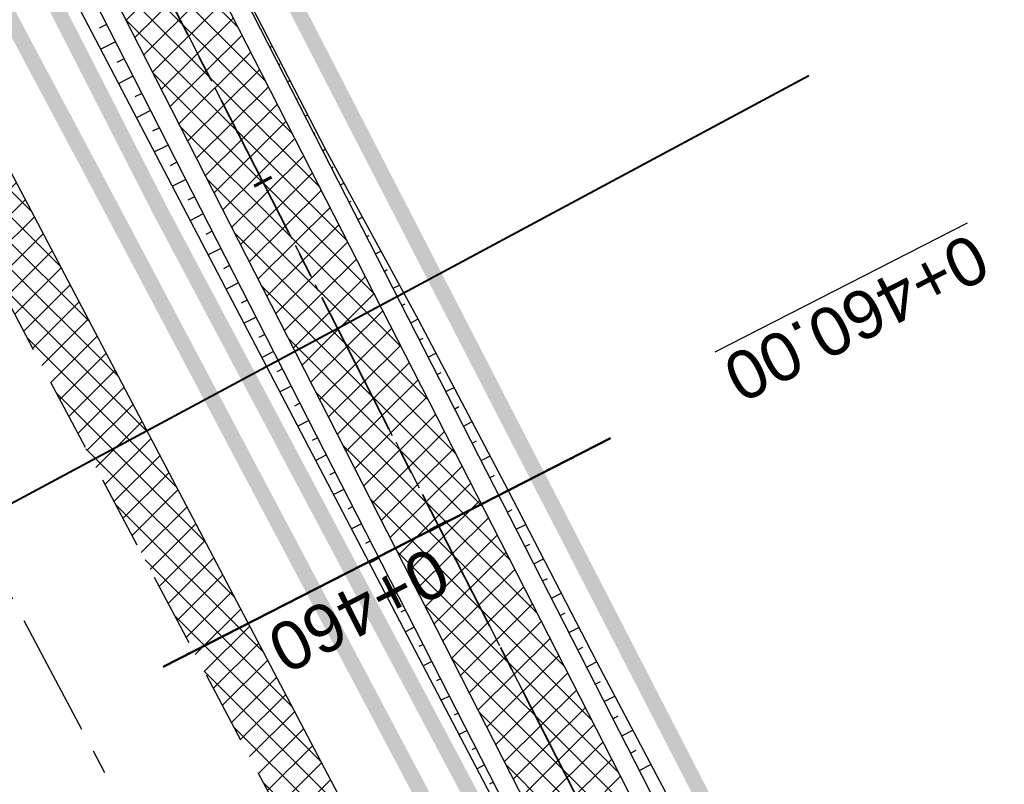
# Model space of a CAD drawing. Header units: metres. Extents: x 7529682 to 7533711, y 5721195 to 5727842.
# Tile 207 of 232: x 7529921 to 7529947, y 5727384 to 5727404. Entities that reach past the tile are written whole.
import ezdxf

# ---------------------------------------------------------------- set-up
doc = ezdxf.new("R2010")
doc.units = ezdxf.units.M
for name, pattern in [('817-dzialki-09-05-04$0$HIDDEN', [0.375, 0.25, -0.125]), ('ACAD_ISO05W100', [33, 24, -3, 0, -3, 0, -3]), ('CENTER', [50.800000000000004, 31.75, -6.35, 6.35, -6.35]), ('CENTER2', [28.575000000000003, 19.05, -3.175, 3.175, -3.175]), ('HIDDEN', [9.524999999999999, 6.35, -3.175])]:
    doc.linetypes.add(name, pattern=pattern)
for name, color, linetype in [('C-DROGI-SYTUACJA', 7, 'Continuous'), ('C-DROGI-SYTUACJA-ETYKIETY', 7, 'Continuous'), ('D-hatch-pobocza', 131, 'Continuous'), ('D-pobocza', 60, 'Continuous'), ('D-rowy', 160, 'Continuous'), ('D-skarpa', 2, 'Continuous'), ('D-skarpa-kreskowanie', 2, 'Continuous')]:
    doc.layers.add(name, color=color, linetype=linetype)
for name, color, linetype, lineweight, true_color in [('D-hatch-ciag-pieszo-rowerowy', 7, 'Continuous', 13, 0xff9f80), ('D-LR-etap-III', 7, '817-dzialki-09-05-04$0$HIDDEN', 50, 0x00008f), ('D-przekroje-pop', 7, 'Continuous', 50, 0x000099), ('D-typowe', 7, 'Continuous', 40, 0x0061c2)]:
    doc.layers.add(name, color=color, linetype=linetype, lineweight=lineweight, true_color=true_color)
for name, color, linetype, lineweight in [('D-krawędzie', 3, 'Continuous', 30), ('D-obrzeża', 2, 'Continuous', 30), ('D-oś', 10, 'CENTER', 30), ('D-pas-drogowy', 7, 'ACAD_ISO05W100', 50)]:
    doc.layers.add(name, color=color, linetype=linetype, lineweight=lineweight)
doc.layers.add('poprzeczki', color=7, linetype='Continuous', true_color=0x0000c7)
doc.styles.get("Standard").update_dxf_attribs({"font": 'arial.ttf'})
pattern_1 = [(45, (0, 0), (-0.3367596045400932, 0.3367596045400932), []), (135, (0, 0), (-0.3367596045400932, -0.3367596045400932), [])]

# ---------------------------------------------------------------- blocks, each defined once
blk = doc.blocks.new('AeccTickLine')
at = {"color": 0, "linetype": 'ByBlock', "lineweight": -2}
blk.add_line((0, 1), (-3.673819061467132e-16, -1), dxfattribs=at)

msp = doc.modelspace()

# ---------------------------------------------------------------- hatches: boundary and pattern name
at = {"layer": 'D-hatch-ciag-pieszo-rowerowy'}
h = msp.add_hatch(dxfattribs=at)
h.set_pattern_fill('ANSI37', color=256, scale=0.15, style=0)
h.set_pattern_definition(pattern_1)
h.paths.add_polyline_path([(7529994.11508678, 5727270.0391609), (7529996.408954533, 5727271.048217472), (7529995.888253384, 5727272.039619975), (7529987.333471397, 5727287.899702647), (7529970.790697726, 5727319.397850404), (7529945.389643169, 5727367.318233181), (7529919.647431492, 5727417.711194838), (7529903.693489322, 5727447.920977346), (7529879.893539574, 5727492.595202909), (7529862.564623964, 5727525.261605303), (7529859.535583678, 5727525.636840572), (7529877.686080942, 5727491.421690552), (7529901.484939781, 5727446.749512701), (7529917.428826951, 5727416.558769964), (7529943.171910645, 5727366.164101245), (7529968.579597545, 5727318.231206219), (7529985.12658502, 5727286.725035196), (7529993.681375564, 5727270.864936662)])
at = {"layer": 'D-hatch-pobocza'}
h = msp.add_hatch(dxfattribs=at)
h.set_pattern_fill('ANSI37', color=256, scale=0.15, style=0)
h.set_pattern_definition(pattern_1)
h.paths.add_polyline_path([(7529905.34, 5727429.09), (7529892.28, 5727453.58), (7529881.53, 5727473.69), (7529872.269999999, 5727491.4), (7529857.46, 5727519.14), (7529841.38, 5727549.79), (7529827.75, 5727575.78), (7529816.4, 5727596.89), (7529800.429999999, 5727627.4), (7529788.07, 5727650.98), (7529775.849999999, 5727673.83), (7529761.3, 5727701.31), (7529749.889999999, 5727722.83), (7529745.5, 5727731.66), (7529738.971069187, 5727744.084810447), (7529737.464618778, 5727743.315650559), (7529742.212649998, 5727734.301517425), (7529762.326041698, 5727696.273621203), (7529777.784920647, 5727667.006134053), (7529799.321516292, 5727626.300085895), (7529822.193292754, 5727583.155579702), (7529846.923978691, 5727536.347271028), (7529864.751945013, 5727502.662709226), (7529900.458527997, 5727434.964956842), (7529935.352393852, 5727369.308325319), (7529971.475882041, 5727300.786382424), (7529988.360755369, 5727268.841161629), (7529990.28, 5727268.6), (7529990.329092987, 5727268.617154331), (7529981.66, 5727284.96), (7529968.42, 5727309.6), (7529956.4, 5727332.85), (7529943.519999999, 5727357.04), (7529932.32, 5727378.32), (7529916.679999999, 5727408.01)])

# ---------------------------------------------------------------- linework, layer by layer
at = {"layer": 'C-DROGI-SYTUACJA', "color": 10, "linetype": 'CENTER2', "lineweight": 35, "ltscale": 0.2}
msp.add_lwpolyline([(7529714.300950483, 5727795.86512735), (7529735.168602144, 5727756.456040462, 0.0716576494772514), (7529738.528915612, 5727751.847762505), (7529739.732493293, 5727750.61426134, -0.07178523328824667), (7529743.097556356, 5727745.997008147), (7529747.739097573, 5727737.220568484), (7529774.913247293, 5727685.824910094), (7529793.854917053, 5727649.915480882), (7529812.379946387, 5727615.415072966), (7529837.756510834, 5727568.892090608), (7529857.658142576, 5727531.843343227), (7529878.789810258, 5727492.00844673), (7529902.589214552, 5727447.335245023), (7529918.538129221, 5727417.134982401), (7529944.280776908, 5727366.741167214), (7529969.685147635, 5727318.814528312), (7529986.230028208, 5727287.312368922), (7529994.784814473, 5727271.452278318), (7530014.918624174, 5727233.117987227)], format="xyb", dxfattribs=at)
at = {"layer": 'D-krawędzie', "linetype": 'HIDDEN', "ltscale": 0.3}
msp.add_lwpolyline([(7529737.464618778, 5727743.315650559), (7529742.212649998, 5727734.301517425), (7529762.326041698, 5727696.273621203), (7529777.784920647, 5727667.006134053), (7529799.321516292, 5727626.300085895), (7529822.193292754, 5727583.155579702), (7529846.923978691, 5727536.347271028), (7529864.751945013, 5727502.662709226), (7529900.458527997, 5727434.964956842), (7529935.352393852, 5727369.308325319), (7529971.475882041, 5727300.786382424), (7530006.701701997, 5727234.141132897)], dxfattribs=at)
at = {"layer": 'D-LR-etap-III', "ltscale": 10, "flags": 128}
msp.add_lwpolyline([(7531750.474471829, 5723895.103125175, 0.4, 0.4, 0), (7531750.505, 5723895.13, 0.4, 0.4, 0), (7531682.71, 5724022.92, 0.4, 0.4, 0), (7531619.177023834, 5724147.203692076, 0.4, 0.4, 0), (7531592.308960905, 5724198.48863389, 0.4, 0.4, 0), (7531553.263875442, 5724272.918564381, 0.4, 0.4, 0), (7531504.019999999, 5724366.79, 0.4, 0.4, 0), (7531482.09, 5724407.62, 0.4, 0.4, 0), (7531412.350402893, 5724541.182759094, 0.4, 0.4, 0), (7531388.463669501, 5724586.929768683, 0.4, 0.4, 0), (7531345.12, 5724669.94, 0.4, 0.4, 0), (7531127.66, 5725081.67, 0.4, 0.4, 0), (7531059.253139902, 5725211.040795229, 0.4, 0.4, 0), (7531008.007244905, 5725307.953830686, 0.4, 0.4, 0), (7530964.181635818, 5725390.835555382, 0.4, 0.4, 0), (7530914.557354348, 5725484.683561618, 0.4, 0.4, 0), (7530865.243241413, 5725577.493975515, 0.4, 0.4, 0), (7530840.085257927, 5725624.058651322, 0.4, 0.4, 0), (7530802.559525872, 5725694.924584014, 0.4, 0.4, 0), (7530755.54, 5725787.51, 0.4, 0.4, 0), (7530708.717810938, 5725876.303221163, 0.4, 0.4, 0), (7530695.12, 5725902.09, 0.4, 0.4, 0), (7530642.91397006, 5726001.07839487, 0.4, 0.4, 0), (7530634.934723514, 5726016.146615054, 0.4, 0.4, 0), (7530610.820000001, 5726061.929999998, 0.4, 0.4, 0), (7530610.820000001, 5726061.929999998, 0.4, 0.4, 0), (7530607.21, 5726063.51, 0.4, 0.4, 0), (7530597.42, 5726080.68, 0.4, 0.4, 0), (7530591.16, 5726088.44, 0.4, 0.4, 0), (7530581.28, 5726107.21, 0.4, 0.4, 0), (7530571.29, 5726130.56, 0.4, 0.4, 0), (7530549.554994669, 5726171.527317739, 0.4, 0.4, 0), (7530531.014309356, 5726206.473807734, 0.4, 0.4, 0), (7530516.461208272, 5726236.016618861, 0.4, 0.4, 0), (7530500.798929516, 5726266.141265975, 0.4, 0.4, 0), (7530491.349999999, 5726283.94, 0.4, 0.4, 0), (7530482.4, 5726303.41, 0.4, 0.4, 0), (7530482.4, 5726303.41, 0.4, 0.4, 0), (7530450.41, 5726357.28, 0.4, 0.4, 0), (7530397.759396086, 5726458.499907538, 0.4, 0.4, 0), (7530334.707815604, 5726583.664702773, 0.4, 0.4, 0), (7530303.939274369, 5726645.167943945, 0.4, 0.4, 0), (7530300.509779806, 5726651.777515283, 0.4, 0.4, 0), (7530289.213532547, 5726671.966724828, 0.4, 0.4, 0), (7530281.54, 5726685.57, 0.4, 0.4, 0), (7530261.37085633, 5726724.163374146, 0.4, 0.4, 0), (7530254.03, 5726738.21, 0.4, 0.4, 0), (7530197.219999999, 5726845.06, 0.4, 0.4, 0), (7530194.71, 5726849.15, 0.4, 0.4, 0), (7530195.92, 5726850.75, 0.4, 0.4, 0), (7530170.546669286, 5726892.961489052, 0.4, 0.4, 0), (7530143.174718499, 5726945.065838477, 0.4, 0.4, 0), (7530105.059999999, 5727018.32, 0.4, 0.4, 0), (7530100.059999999, 5727027.16, 0.4, 0.4, 0), (7530062.318670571, 5727099.625398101, 0.4, 0.4, 0), (7530015.378537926, 5727189.420463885, 0.4, 0.4, 0), (7529983.207960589, 5727250.206596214, 0.4, 0.4, 0), (7529953.284293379, 5727306.74720398, 0.4, 0.4, 0), (7529900.67053443, 5727406.15903814, 0.4, 0.4, 0), (7529890.630239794, 5727425.131178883, 0.4, 0.4, 0), (7529875.155383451, 5727454.426350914, 0.4, 0.4, 0), (7529857.560096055, 5727487.787346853, 0.4, 0.4, 0), (7529835.194401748, 5727530.19312405, 0.4, 0.4, 0), (7529811.740544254, 5727574.662079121, 0.4, 0.4, 0), (7529792.101859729, 5727611.922638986, 0.4, 0.4, 0), (7529768.066117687, 5727657.469613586, 0.4, 0.4, 0), (7529755.210566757, 5727682.131373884, 0.4, 0.4, 0), (7529753.309999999, 5727681.13, 0.4, 0.4, 0), (7529739.21, 5727707.77, 0.4, 0.4, 0), (7529735.394745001, 5727711.251990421, 0.4, 0.4, 0), (7529725.42, 5727730.2, 0.4, 0.4, 0), (7529723.55, 5727729.88, 0.4, 0.4, 0), (7529695.566668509, 5727782.932080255, 0.4, 0.4, 0), (7529717.67971874, 5727794.024357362, 0.4, 0.4, 0), (7529736.274870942, 5727758.647400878, 0.4, 0.4, 0), (7529736.274870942, 5727758.647400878, 0.4, 0.4, 0), (7529744.511003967, 5727750.406106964, 0.4, 0.4, 0), (7529744.511003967, 5727750.406106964, 0.4, 0.4, 0), (7529750.282568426, 5727738.549848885, 0.4, 0.4, 0), (7529777.108510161, 5727687.569424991, 0.4, 0.4, 0), (7529796.51537536, 5727651.329932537, 0.4, 0.4, 0), (7529814.937945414, 5727616.793170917, 0.4, 0.4, 0), (7529839.006722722, 5727572.303976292, 0.4, 0.4, 0), (7529860.617626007, 5727532.509108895, 0.4, 0.4, 0), (7529882.348967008, 5727491.504261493, 0.4, 0.4, 0), (7529904.865139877, 5727449.096370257, 0.4, 0.4, 0), (7529920.747384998, 5727418.884773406, 0.4, 0.4, 0), (7529946.676504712, 5727368.547487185, 0.4, 0.4, 0), (7529972.024701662, 5727320.573310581, 0.4, 0.4, 0), (7529987.740014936, 5727290.153392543, 0.4, 0.4, 0), (7529996.497385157, 5727273.661630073, 0.4, 0.4, 0), (7530017.541471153, 5727234.202689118, 0.4, 0.4, 0), (7530033.053657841, 5727204.864166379, 0.4, 0.4, 0), (7530051.622983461, 5727170.222745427, 0.4, 0.4, 0), (7530069.276612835, 5727137.015751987, 0.4, 0.4, 0), (7530089.385386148, 5727097.533639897, 0.4, 0.4, 0), (7530109.712512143, 5727060.746615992, 0.4, 0.4, 0), (7530136.769722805, 5727011.640131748, 0.4, 0.4, 0), (7530162.446686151, 5726962.743777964, 0.4, 0.4, 0), (7530187.674104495, 5726916.992101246, 0.4, 0.4, 0), (7530207.820739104, 5726879.335323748, 0.4, 0.4, 0), (7530230.625609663, 5726834.518686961, 0.4, 0.4, 0), (7530262.288093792, 5726776.61832811, 0.4, 0.4, 0), (7530277.509672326, 5726760.213143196, 0.4, 0.4, 0), (7530286.036865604, 5726744.106684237, 0.4, 0.4, 0), (7530288.097472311, 5726735.884066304, 0.4, 0.4, 0), (7530290.393870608, 5726725.046963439, 0.4, 0.4, 0), (7530296.17664807, 5726713.582980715, 0.4, 0.4, 0), (7530302.726195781, 5726701.18226779, 0.4, 0.4, 0), (7530325.685047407, 5726657.466383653, 0.4, 0.4, 0), (7530343.243978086, 5726623.648592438, 0.4, 0.4, 0), (7530360.229820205, 5726591.746871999, 0.4, 0.4, 0), (7530383.20855044, 5726548.059469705, 0.4, 0.4, 0), (7530406.017875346, 5726503.605514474, 0.4, 0.4, 0), (7530427.464919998, 5726462.620289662, 0.4, 0.4, 0), (7530447.9278544, 5726424.388014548, 0.4, 0.4, 0), (7530471.126878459, 5726379.920667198, 0.4, 0.4, 0), (7530490.501003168, 5726343.033350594, 0.4, 0.4, 0), (7530509.499458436, 5726306.733076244, 0.4, 0.4, 0), (7530529.890269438, 5726267.244072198, 0.4, 0.4, 0), (7530543.852446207, 5726238.990319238, 0.4, 0.4, 0), (7530554.808897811, 5726218.943990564, 0.4, 0.4, 0), (7530559.027108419, 5726212.223286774, 0.4, 0.4, 0), (7530563.060988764, 5726206.409670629, 0.4, 0.4, 0), (7530566.93354971, 5726200.463543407, 0.4, 0.4, 0), (7530569.771022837, 5726194.901501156, 0.4, 0.4, 0), (7530571.47319415, 5726191.282350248, 0.4, 0.4, 0), (7530572.839142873, 5726188.024533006, 0.4, 0.4, 0), (7530575.295071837, 5726182.034664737, 0.4, 0.4, 0), (7530579.736851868, 5726173.306070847, 0.4, 0.4, 0), (7530583.3, 5726167.41, 0.4, 0.4, 0), (7530593.4, 5726163.33, 0.4, 0.4, 0), (7530598.618375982, 5726155.264489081, 0.4, 0.4, 0), (7530608.258304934, 5726140.497132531, 0.4, 0.4, 0), (7530603.269999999, 5726136.83, 0.4, 0.4, 0), (7530606.53, 5726131.84, 0.4, 0.4, 0), (7530604.239057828, 5726124.21679044, 0.4, 0.4, 0), (7530605.847136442, 5726121.630127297, 0.4, 0.4, 0), (7530608.971611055, 5726116.164124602, 0.4, 0.4, 0), (7530618.114293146, 5726097.791111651, 0.4, 0.4, 0), (7530651.213125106, 5726034.959524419, 0.4, 0.4, 0), (7530670.243741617, 5725998.61095082, 0.4, 0.4, 0), (7530698.075474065, 5725945.952624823, 0.4, 0.4, 0), (7530716.505955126, 5725911.3051464, 0.4, 0.4, 0), (7530735.223454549, 5725875.667401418, 0.4, 0.4, 0), (7530752.504235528, 5725842.154920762, 0.4, 0.4, 0), (7530778.310652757, 5725793.501254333, 0.4, 0.4, 0), (7530797.499961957, 5725756.381811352, 0.4, 0.4, 0), (7530812.518974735, 5725728.28874362, 0.4, 0.4, 0), (7530820.039295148, 5725713.160404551, 0.4, 0.4, 0), (7530822.422446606, 5725710.193574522, 0.4, 0.4, 0), (7530833.154893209, 5725688.800634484, 0.4, 0.4, 0), (7530849.629354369, 5725656.158601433, 0.4, 0.4, 0), (7530867.98290276, 5725621.963939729, 0.4, 0.4, 0), (7530872.629809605, 5725612.88760475, 0.4, 0.4, 0), (7530880.354488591, 5725597.594500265, 0.4, 0.4, 0), (7530883.839446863, 5725593.389159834, 0.4, 0.4, 0), (7530891.782113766, 5725587.763349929, 0.4, 0.4, 0), (7530895.038670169, 5725584.280746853, 0.4, 0.4, 0), (7530897.033644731, 5725580.941110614, 0.4, 0.4, 0), (7530900.951646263, 5725579.945856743, 0.4, 0.4, 0), (7530904.80970798, 5725571.977328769, 0.4, 0.4, 0), (7530903.682362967, 5725568.566434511, 0.4, 0.4, 0), (7530908.900614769, 5725558.844845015, 0.4, 0.4, 0), (7530910.252030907, 5725545.671606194, 0.4, 0.4, 0), (7530912.872986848, 5725538.645543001, 0.4, 0.4, 0), (7530945.278171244, 5725478.464284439, 0.4, 0.4, 0), (7530959.692318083, 5725450.24628822, 0.4, 0.4, 0), (7531002.82670893, 5725368.192370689, 0.4, 0.4, 0), (7531044.703532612, 5725290.314293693, 0.4, 0.4, 0), (7531064.098839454, 5725253.212562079, 0.4, 0.4, 0), (7531083.010253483, 5725216.677517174, 0.4, 0.4, 0), (7531113.013137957, 5725158.465613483, 0.4, 0.4, 0), (7531137.364304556, 5725113.07076138, 0.4, 0.4, 0), (7531150.830830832, 5725086.711759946, 0.4, 0.4, 0), (7531159.745663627, 5725076.640848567, 0.4, 0.4, 0), (7531166.309999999, 5725074.58, 0.4, 0.4, 0), (7531172.29, 5725062.58, 0.4, 0.4, 0), (7531170.589828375, 5725055.605912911, 0.4, 0.4, 0), (7531173.732823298, 5725044.080706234, 0.4, 0.4, 0), (7531215.342008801, 5724964.859648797, 0.4, 0.4, 0), (7531238.054496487, 5724921.684649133, 0.4, 0.4, 0), (7531262.389821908, 5724875.282876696, 0.4, 0.4, 0), (7531295.587160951, 5724811.265731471, 0.4, 0.4, 0), (7531348.487908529, 5724712.362812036, 0.4, 0.4, 0), (7531363.740817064, 5724682.68394264, 0.4, 0.4, 0), (7531366.986905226, 5724675.865317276, 0.4, 0.4, 0), (7531382.541261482, 5724646.110625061, 0.4, 0.4, 0), (7531401.299165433, 5724610.874551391, 0.4, 0.4, 0), (7531428.964837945, 5724558.862274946, 0.4, 0.4, 0), (7531449.111202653, 5724520.397801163, 0.4, 0.4, 0), (7531477.292992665, 5724465.831467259, 0.4, 0.4, 0), (7531500.996290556, 5724421.112506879, 0.4, 0.4, 0), (7531512.121834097, 5724400.549045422, 0.4, 0.4, 0), (7531513.78163794, 5724396.757451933, 0.4, 0.4, 0), (7531526.32, 5724379.39, 0.4, 0.4, 0), (7531566.783642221, 5724302.73628205, 0.4, 0.4, 0), (7531578.579156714, 5724282.774819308, 0.4, 0.4, 0), (7531584.232619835, 5724273.111246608, 0.4, 0.4, 0), (7531590.109283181, 5724263.508189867, 0.4, 0.4, 0), (7531593.027899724, 5724258.771479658, 0.4, 0.4, 0), (7531595.711841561, 5724254.226824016, 0.4, 0.4, 0), (7531601.659976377, 5724243.898197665, 0.4, 0.4, 0), (7531606.097733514, 5724235.986407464, 0.4, 0.4, 0), (7531609.382207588, 5724230.799061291, 0.4, 0.4, 0), (7531611.580260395, 5724227.671180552, 0.4, 0.4, 0), (7531612.707802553, 5724225.86410867, 0.4, 0.4, 0), (7531618.665224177, 5724214.480919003, 0.4, 0.4, 0), (7531619.885522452, 5724212.333950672, 0.4, 0.4, 0), (7531620.931818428, 5724210.787064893, 0.4, 0.4, 0), (7531623.518605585, 5724207.111542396, 0.4, 0.4, 0), (7531626.143926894, 5724203.61306897, 0.4, 0.4, 0), (7531632.022984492, 5724196.485954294, 0.4, 0.4, 0), (7531653.949089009, 5724152.617641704, 0.4, 0.4, 0), (7531656.750690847, 5724143.103797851, 0.4, 0.4, 0), (7531659.61440691, 5724133.254504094, 0.4, 0.4, 0), (7531661.627147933, 5724128.646047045, 0.4, 0.4, 0.01093811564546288), (7531674.314987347, 5724101.43546424, 0.4, 0.4, 0), (7531685.137626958, 5724081.408252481, 0.4, 0.4, 0), (7531692.159945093, 5724066.277333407, 0.4, 0.4, 0), (7531699.662164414, 5724051.388120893, 0.4, 0.4, 0), (7531704.480624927, 5724040.808561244, 0.4, 0.4, 0), (7531704.480624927, 5724040.808561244, 0.4, 0.4, 0), (7531704.401251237, 5724037.368913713, 0.4, 0.4, 0), (7531720.383609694, 5724003.441317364, 0.4, 0.4, 0), (7531728.79890528, 5723986.206298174, 0.4, 0.4, 0), (7531733.237926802, 5723977.192631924, 0.4, 0.4, 0), (7531736.750027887, 5723969.505210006, 0.4, 0.4, 0), (7531737.336143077, 5723968.518916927, 0.4, 0.4, 0), (7531738.285051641, 5723967.699360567, 0.4, 0.4, 0), (7531742.180915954, 5723962.346428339, 0.4, 0.4, 0), (7531744.286141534, 5723958.615526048, 0.4, 0.4, 0), (7531755.393260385, 5723944.192617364, 0.4, 0.4, 0), (7531758.69, 5723936.76, 0.4, 0.4, 0), (7531780.08, 5723929.25, 0.4, 0.4, 0), (7531792.611989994, 5723906.337708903, 0.4, 0.4, 0), (7531792.611989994, 5723906.337708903, 0.4, 0.4, 0), (7531756.962094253, 5723883.055323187, 0.4, 0.4, 0), (7531750.46, 5723895.130000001, 0.4, 0.4, 0), (7531750.46, 5723895.130000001, 0, 0, 0)], format="xyseb", dxfattribs=at)
at = {"layer": 'D-obrzeża'}
for points in [[(7529996.407793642, 5727271.050427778), (7529995.888253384, 5727272.039619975), (7529987.333471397, 5727287.899702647), (7529970.790697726, 5727319.397850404), (7529945.389643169, 5727367.318233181), (7529919.647431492, 5727417.711194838), (7529903.693489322, 5727447.920977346), (7529879.893539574, 5727492.595202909), (7529858.760863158, 5727532.432000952), (7529838.855794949, 5727569.487145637), (7529813.479282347, 5727616.010032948), (7529794.958380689, 5727650.502753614), (7529776.018862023, 5727686.408104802), (7529748.844146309, 5727737.804834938), (7529744.118204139, 5727746.740863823, 0.071785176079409), (7529740.753143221, 5727751.358112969), (7529739.549339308, 5727752.591845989, -0.07165764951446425), (7529736.189025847, 5727757.200123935), (7529717.234917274, 5727792.995436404)], [(7530013.813315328, 5727232.534205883), (7529993.681375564, 5727270.864936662), (7529985.12658502, 5727286.725035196), (7529968.579597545, 5727318.231206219), (7529943.171910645, 5727366.164101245), (7529917.428826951, 5727416.558769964), (7529901.484939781, 5727446.749512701), (7529877.686080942, 5727491.421690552), (7529856.555421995, 5727531.254685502), (7529836.65722672, 5727568.297035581), (7529811.280610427, 5727614.820112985), (7529792.751453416, 5727649.32820815), (7529773.807632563, 5727685.241715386), (7529746.632590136, 5727736.639065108), (7529746.632590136, 5727736.639065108), (7529742.076904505, 5727745.253160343, 0.07178517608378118), (7529738.711843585, 5727749.870409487), (7529737.508491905, 5727751.103679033, -0.07165764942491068), (7529734.14817845, 5727755.711956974), (7529715.008102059, 5727791.858474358)]]:
    msp.add_lwpolyline(points, format="xyb", dxfattribs=at)
at = {"layer": 'D-oś', "ltscale": 0.1}
msp.add_lwpolyline([(7530003.607351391, 5727232.505591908), (7529968.380651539, 5727299.152506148), (7529932.259012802, 5727367.670940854), (7529897.365313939, 5727433.327258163), (7529861.65733063, 5727501.027665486), (7529843.82935013, 5727534.712256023), (7529819.099801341, 5727581.518412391), (7529796.227829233, 5727624.663290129), (7529774.690104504, 5727665.371474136), (7529759.232144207, 5727694.637223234), (7529739.11997146, 5727732.662816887), (7529700.238234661, 5727806.043346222)], dxfattribs=at)
at = {"layer": 'D-oś', "ltscale": 0.03}
msp.add_lwpolyline([(7529714.300950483, 5727795.86512735), (7529735.168602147, 5727756.456040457, 0.07165764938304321), (7529738.5289156, 5727751.847762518), (7529739.732493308, 5727750.614261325, -0.07178523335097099), (7529743.097556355, 5727745.99700815), (7529747.739097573, 5727737.220568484), (7529774.913247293, 5727685.824910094), (7529793.854917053, 5727649.915480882), (7529812.379946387, 5727615.415072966), (7529837.756510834, 5727568.892090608), (7529857.658142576, 5727531.843343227), (7529878.789810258, 5727492.00844673), (7529902.589214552, 5727447.335245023), (7529918.538129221, 5727417.134982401), (7529944.280776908, 5727366.741167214), (7529969.685147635, 5727318.814528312), (7529986.230028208, 5727287.312368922), (7529994.784814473, 5727271.452278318), (7530014.918624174, 5727233.117987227)], format="xyb", dxfattribs=at)
at = {"layer": 'D-pas-drogowy', "ltscale": 0.2, "flags": 128}
msp.add_lwpolyline([(7531633.018560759, 5724182.834272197, 0.4, 0.4, 0), (7531617.558899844, 5724211.608162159, 0.4, 0.4, 0), (7531566.783642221, 5724302.73628205, 0.4, 0.4, 0), (7531538.419082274, 5724356.469679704, 0.4, 0.4, 0), (7531526.32, 5724379.39, 0.4, 0.4, 0), (7531516.102085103, 5724393.607319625, 0.4, 0.4, 0.001485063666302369), (7531513.78037409, 5724396.837773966, 0.4, 0.4, 0), (7531501.87, 5724413.41, 0.4, 0.4, 0), (7531474.926107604, 5724464.507896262, 0.4, 0.4, 0), (7531446.200436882, 5724518.992313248, 0.4, 0.4, 0), (7531424.962185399, 5724559.262257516, 0.4, 0.4, 0), (7531398.444460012, 5724609.565801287, 0.4, 0.4, 0), (7531379.647455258, 5724645.216004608, 0.4, 0.4, 0), (7531365.23, 5724672.56, 0.4, 0.4, 0), (7531341.305752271, 5724717.915356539, 0.4, 0.4, 0), (7531312.899996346, 5724771.788898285, 0.4, 0.4, 0), (7531292.590923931, 5724810.306502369, 0.4, 0.4, 0), (7531259.391619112, 5724873.271351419, 0.4, 0.4, 0), (7531233.740401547, 5724921.922582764, 0.4, 0.4, 0), (7531203.072738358, 5724980.092044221, 0.4, 0.4, 0), (7531173.471398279, 5725036.225177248, 0.4, 0.4, 0), (7531168.269999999, 5725046.09, 0.4, 0.4, 0), (7531172.29, 5725062.58, 0.4, 0.4, 0), (7531166.309999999, 5725074.58, 0.4, 0.4, 0), (7531150.32, 5725079.6, 0.4, 0.4, 0), (7531141.5, 5725096.43, 0.4, 0.4, 0), (7531109.311735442, 5725157.814415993, 0.4, 0.4, 0), (7531086.641300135, 5725201.047918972, 0.4, 0.4, 0), (7531059.198258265, 5725253.383662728, 0.4, 0.4, 0), (7531028.206828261, 5725312.48946212, 0.4, 0.4, 0), (7530999.104694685, 5725367.990143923, 0.4, 0.4, 0), (7530956.247527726, 5725449.724815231, 0.4, 0.4, 0), (7530924.397774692, 5725510.463768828, 0.4, 0.4, 0), (7530897.509999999, 5725561.74, 0.4, 0.4, 0), (7530894.46, 5725566.14, 0.4, 0.4, 0), (7530892.16, 5725570.49, 0.4, 0.4, 0), (7530869.362688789, 5725613.307018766, 0.4, 0.4, 0), (7530861.693971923, 5725627.704613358, 0.4, 0.4, 0), (7530852.74, 5725644.52, 0.4, 0.4, 0), (7530831.509999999, 5725684.2, 0.4, 0.4, 0), (7530811.13, 5725722.52, 0.4, 0.4, 0), (7530792.3476413, 5725757.940652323, 0.4, 0.4, 0), (7530768.03, 5725803.8, 0.4, 0.4, 0), (7530748.768542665, 5725840.178507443, 0.4, 0.4, 0), (7530727.7, 5725879.97, 0.4, 0.4, 0), (7530712.0981582, 5725909.54523909, 0.4, 0.4, 0), (7530693.644105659, 5725944.645156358, 0.4, 0.4, 0), (7530665.702224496, 5725997.538976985, 0.4, 0.4, 0), (7530641.759999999, 5726042.88, 0.4, 0.4, 0), (7530616.5, 5726091.48, 0.4, 0.4, 0), (7530604.628439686, 5726114.319880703, 0.4, 0.4, -0.007762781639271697), (7530602.5, 5726118.43, 0.4, 0.4, 0), (7530603.992037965, 5726123.394821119, 0.4, 0.4, 0), (7530606.53, 5726131.84, 0.4, 0.4, 0), (7530603.269999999, 5726136.83, 0.4, 0.4, 0), (7530593.775620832, 5726151.368713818, 0.4, 0.4, 0), (7530590.202637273, 5726156.84001263, 0.4, 0.4, 0), (7530583.3, 5726167.41, 0.4, 0.4, 0), (7530580.578343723, 5726170.427567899, 0.4, 0.4, 0), (7530575.849999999, 5726175.67, 0.4, 0.4, 0), (7530569.009999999, 5726186.66, 0.4, 0.4, 0), (7530562.555322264, 5726199.189409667, 0.4, 0.4, 0), (7530555.67, 5726211.39, 0.4, 0.4, 0), (7530548.29, 5726224.23, 0.4, 0.4, 0), (7530540.58, 5726237.71, 0.4, 0.4, 0), (7530532.679999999, 5726252.65, 0.4, 0.4, 0), (7530524.059999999, 5726269.35, 0.4, 0.4, 0), (7530502.82, 5726309.91, 0.4, 0.4, 0), (7530488.83, 5726336.63, 0.4, 0.4, 0), (7530466.03, 5726380.16, 0.4, 0.4, 0), (7530438.469999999, 5726432.77, 0.4, 0.4, 0), (7530424.53, 5726459.09, 0.4, 0.4, 0), (7530401.63, 5726502.97, 0.4, 0.4, 0), (7530383.38, 5726538.06, 0.4, 0.4, 0), (7530353.969999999, 5726593.52, 0.4, 0.4, 0), (7530338.469999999, 5726622.74, 0.4, 0.4, 0), (7530322.009999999, 5726653.88, 0.4, 0.4, 0), (7530297.54, 5726700.33, 0.4, 0.4, 0), (7530287.38, 5726719.6, 0.4, 0.4, 0), (7530285.94993921, 5726722.315508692, 0.4, 0.4, 0), (7530280.259999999, 5726733.12, 0.4, 0.4, 0), (7530266.73, 5726758.74, 0.4, 0.4, 0), (7530260.42, 5726770.47, 0.4, 0.4, 0), (7530253.25, 5726783.82, 0.4, 0.4, 0), (7530244.95, 5726799.33, 0.4, 0.4, 0), (7530239.389999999, 5726808.49, 0.4, 0.4, 0), (7530238.29, 5726807.9, 0.4, 0.4, 0), (7530218.11, 5726850.67, 0.4, 0.4, 0), (7530175.906646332, 5726928.168028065, 0.4, 0.4, 0), (7530096.679999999, 5727076.15, 0.4, 0.4, 0), (7530094.679999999, 5727079.89, 0.4, 0.4, 0), (7530064.59693469, 5727135.522637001, 0.4, 0.4, 0), (7530046.730970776, 5727168.8921561, 0.4, 0.4, 0), (7530025.803045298, 5727208.461374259, 0.4, 0.4, 0), (7530012.846501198, 5727232.979315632, 0.4, 0.4, 0), (7529994.15, 5727268.45, 0.4, 0.4, 0), (7529981.670868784, 5727291.93018666, 0.4, 0.4, 0), (7529949.889999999, 5727351.73, 0.4, 0.4, 0), (7529924.75, 5727399.03, 0.4, 0.4, 0), (7529915.515824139, 5727417.099754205, 0.4, 0.4, 0), (7529885.83, 5727475.19, 0.4, 0.4, 0), (7529862.559999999, 5727519.97, 0.4, 0.4, 0), (7529852.984923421, 5727538.191086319, 0.4, 0.4, 0), (7529836.513084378, 5727569.51130111, 0.4, 0.4, 0), (7529815.36890814, 5727609.140983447, 0.4, 0.4, 0), (7529792.795203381, 5727651.247499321, 0.4, 0.4, 0), (7529774.199114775, 5727685.858348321, 0.4, 0.4, 0), (7529746.966026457, 5727736.059440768, 0.4, 0.4, 0), (7529733.92, 5727757.62, 0.4, 0.4, 0), (7529708.607472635, 5727806.388536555, 0.4, 0.4, 0), (7529688.491967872, 5727796.344621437, 0.4, 0.4, 0), (7529723.55, 5727729.88, 0.4, 0.4, 0), (7529725.42, 5727730.2, 0.4, 0.4, 0), (7529735.38, 5727711.28, 0.4, 0.4, 0), (7529739.21, 5727707.77, 0.4, 0.4, 0), (7529753.309999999, 5727681.13, 0.4, 0.4, 0), (7529755.178396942, 5727682.114424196, 0.4, 0.4, 0), (7529792.101859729, 5727611.922638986, 0.4, 0.4, 0), (7529811.740544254, 5727574.662079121, 0.4, 0.4, 0), (7529835.194401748, 5727530.19312405, 0.4, 0.4, 0), (7529857.560096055, 5727487.787346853, 0.4, 0.4, 0), (7529875.155383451, 5727454.426350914, 0.4, 0.4, 0), (7529890.630239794, 5727425.131178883, 0.4, 0.4, 0), (7529900.67053443, 5727406.15903814, 0.4, 0.4, 0), (7529953.284293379, 5727306.74720398, 0.4, 0.4, 0), (7529983.207960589, 5727250.206596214, 0.4, 0.4, 0), (7530015.378537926, 5727189.420463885, 0.4, 0.4, 0), (7530062.318670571, 5727099.625398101, 0.4, 0.4, 0), (7530100.059999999, 5727027.16, 0.4, 0.4, 0), (7530105.059999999, 5727018.32, 0.4, 0.4, 0), (7530143.174718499, 5726945.065838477, 0.4, 0.4, 0), (7530170.546669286, 5726892.961489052, 0.4, 0.4, 0), (7530195.92, 5726850.75, 0.4, 0.4, 0), (7530194.71, 5726849.15, 0.4, 0.4, 0), (7530197.219999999, 5726845.06, 0.4, 0.4, 0), (7530254.03, 5726738.21, 0.4, 0.4, 0), (7530261.37085633, 5726724.163374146, 0.4, 0.4, 0), (7530281.54, 5726685.57, 0.4, 0.4, 0), (7530289.213532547, 5726671.966724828, 0.4, 0.4, 0), (7530300.509779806, 5726651.777515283, 0.4, 0.4, 0), (7530303.939274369, 5726645.167943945, 0.4, 0.4, 0), (7530334.707815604, 5726583.664702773, 0.4, 0.4, 0), (7530397.759396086, 5726458.499907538, 0.4, 0.4, 0), (7530450.41, 5726357.28, 0.4, 0.4, 0), (7530482.4, 5726303.41, 0.4, 0.4, 0), (7530483.687990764, 5726301.003383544, 0.4, 0.4, 0), (7530491.349999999, 5726283.94, 0.4, 0.4, 0), (7530512.67, 5726243.78, 0.4, 0.4, 0), (7530529.429999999, 5726209.46, 0.4, 0.4, 0), (7530571.29, 5726130.56, 0.4, 0.4, 0), (7530581.28, 5726107.21, 0.4, 0.4, 0), (7530591.16, 5726088.44, 0.4, 0.4, 0), (7530597.42, 5726080.68, 0.4, 0.4, 0), (7530607.21, 5726063.51, 0.4, 0.4, 0), (7530610.820000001, 5726061.929999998, 0.4, 0.4, 0), (7530634.934723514, 5726016.146615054, 0.4, 0.4, 0), (7530642.91397006, 5726001.07839487, 0.4, 0.4, 0), (7530695.12, 5725902.09, 0.4, 0.4, 0), (7530708.717810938, 5725876.303221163, 0.4, 0.4, 0), (7530755.54, 5725787.51, 0.4, 0.4, 0), (7530802.559525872, 5725694.924584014, 0.4, 0.4, 0), (7530840.085257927, 5725624.058651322, 0.4, 0.4, 0), (7530865.243241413, 5725577.493975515, 0.4, 0.4, 0), (7530914.557354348, 5725484.683561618, 0.4, 0.4, 0), (7530964.181635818, 5725390.835555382, 0.4, 0.4, 0), (7531008.007244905, 5725307.953830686, 0.4, 0.4, 0), (7531059.253139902, 5725211.040795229, 0.4, 0.4, 0), (7531127.66, 5725081.67, 0.4, 0.4, 0), (7531345.12, 5724669.94, 0.4, 0.4, 0), (7531388.463669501, 5724586.929768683, 0.4, 0.4, 0), (7531412.350402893, 5724541.182759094, 0.4, 0.4, 0), (7531482.09, 5724407.62, 0.4, 0.4, 0), (7531504.019999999, 5724366.79, 0.4, 0.4, 0), (7531519.374444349, 5724337.520497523, 0.4, 0.4, 0), (7531563.748815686, 5724252.931583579, 0.4, 0.4, 0), (7531602.175111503, 5724179.681224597, 0.4, 0.4, 0), (7531619.177023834, 5724147.203692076, 0.4, 0.4, 0), (7531625.038493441, 5724135.63500206, 0.4, 0.4, 0), (7531656.796442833, 5724073.31633882, 0.4, 0.4, 0), (7531675.12, 5724037.36, 0.4, 0.4, 0), (7531682.71, 5724022.92, 0.4, 0.4, 0), (7531705.565196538, 5723979.810545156, 0.4, 0.4, 0), (7531736.605941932, 5723921.261514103, 0.4, 0.4, 0), (7531750.46, 5723895.130000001, 0.4, 0.4, 0), (7531740.769999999, 5723886.56, 0.4, 0.4, 0), (7531732.86, 5723885, 0.4, 0.4, 0), (7531722.179999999, 5723887.77, 0.4, 0.4, 0), (7531729.87, 5723862.17, 0.4, 0.4, 0), (7531742.92, 5723861.93, 0.4, 0.4, 0), (7531763.71, 5723859.52, 0.4, 0.4, 0), (7531768.42, 5723854.12, 0.4, 0.4, 0), (7531787.42, 5723817.97, 0.4, 0.4, 0), (7531795.57, 5723809.82, 0.4, 0.4, 0), (7531816.346897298, 5723819.850397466, 0.4, 0.4, 0), (7531816.346897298, 5723819.850397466, 0.4, 0.4, 0), (7531805.059999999, 5723843.23, 0.4, 0.4, 0), (7531803.61, 5723886.23, 0.4, 0.4, 0), (7531803.61, 5723886.23, 0.4, 0.4, 0), (7531780.08, 5723929.25, 0.4, 0.4, 0), (7531758.69, 5723936.76, 0.4, 0.4, 0), (7531749.3590272, 5723946.412126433, 0.4, 0.4, 0), (7531742.71, 5723953.29, 0.4, 0.4, 0), (7531735.177368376, 5723967.877529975, 0.4, 0.4, 0), (7531722.37, 5723992.68, 0.4, 0.4, 0), (7531705.041669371, 5724030.885563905, 0.4, 0.4, 0), (7531699.469999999, 5724043.17, 0.4, 0.4, 0), (7531692.69, 5724058.11, 0.4, 0.4, 0), (7531679.672010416, 5724084.016803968, 0.4, 0.4, 0), (7531674.55, 5724094.21, 0.4, 0.4, 0), (7531666.633166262, 5724114.002855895, 0.4, 0.4, 0), (7531649, 5724153.82, 0.4, 0.4, 0), (7531641.49, 5724149.34, 0.4, 0.4, 0), (7531626.04, 5724179.34, 0.4, 0.4, 0), (7531633.03, 5724182.84, 0, 0, 0)], format="xyseb", dxfattribs=at)
at = {"layer": 'D-pobocza'}
for points in [[(7529719.961875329, 5727788.913979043), (7529736.630901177, 5727757.434102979, 0.07165764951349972), (7529739.907206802, 5727752.941031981), (7529741.111010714, 5727751.707298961, -0.07178517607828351), (7529744.560198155, 5727746.974618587), (7529749.286140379, 5727738.0385896), (7529776.460881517, 5727686.641811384), (7529795.399766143, 5727650.737662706), (7529813.919016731, 5727616.24801694), (7529839.295508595, 5727569.725167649), (7529859.20195139, 5727532.667464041), (7529880.3350313, 5727492.82990538), (7529904.135199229, 5727448.155270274), (7529920.0911524, 5727417.941679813), (7529945.833189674, 5727367.549059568), (7529971.232917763, 5727319.631179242), (7529987.774848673, 5727288.134636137), (7529996.329628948, 5727272.274556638), (7529996.866410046, 5727271.252538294)], [(7529718.045442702, 5727785.053908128), (7529733.70630312, 5727755.477977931, 0.07165764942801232), (7529737.150624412, 5727750.754493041), (7529738.35397609, 5727749.521223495, -0.07178517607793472), (7529741.634910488, 5727745.019405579), (7529746.19059612, 5727736.405310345), (7529773.365613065, 5727685.00800881), (7529792.310067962, 5727649.093299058), (7529810.840876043, 5727614.582128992), (7529836.217513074, 5727568.059013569), (7529856.114333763, 5727531.019222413), (7529877.244589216, 5727491.18698808), (7529901.043229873, 5727446.515219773), (7529916.985106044, 5727416.328284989), (7529942.728364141, 5727365.933274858), (7529968.137377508, 5727317.997877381), (7529984.685207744, 5727286.490101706), (7529993.24, 5727270.629999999), (7529993.656313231, 5727269.837349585)]]:
    msp.add_lwpolyline(points, format="xyb", dxfattribs=at)
at = {"layer": 'D-pobocza', "linetype": 'ByBlock'}
msp.add_lwpolyline([(7529990.329092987, 5727268.617154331), (7529981.66, 5727284.96), (7529968.42, 5727309.6), (7529956.4, 5727332.85), (7529943.519999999, 5727357.04), (7529932.32, 5727378.32), (7529916.679999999, 5727408.01), (7529905.34, 5727429.09), (7529892.28, 5727453.58), (7529881.53, 5727473.69), (7529872.269999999, 5727491.4), (7529857.46, 5727519.14), (7529841.38, 5727549.79), (7529827.75, 5727575.78), (7529816.4, 5727596.89), (7529800.429999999, 5727627.4), (7529788.07, 5727650.98), (7529775.849999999, 5727673.83), (7529761.3, 5727701.31), (7529749.889999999, 5727722.83), (7529745.5, 5727731.66), (7529738.971069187, 5727744.084810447), (7529737.464618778, 5727743.315650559)], dxfattribs=at)
at = {"layer": 'D-przekroje-pop', "extrusion": (-0.4549122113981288, 0.8905362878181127, 0), "elevation": 1674991.409144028}
msp.add_lwpolyline([(-9311142.696992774, 0), (-9311137.696992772, 0), (-9311129.696992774, 0)], dxfattribs=at)
at = {"layer": 'D-rowy', "linetype": 'HIDDEN', "ltscale": 0.1, "const_width": 0.4, "flags": 128}
msp.add_lwpolyline([(7530210.965394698, 5726857.16211251), (7530158.808792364, 5726954.519938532), (7530122.464669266, 5727022.753138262), (7530095.922217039, 5727072.858853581), (7530086.314342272, 5727091.113489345), (7530063.160349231, 5727134.708802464), (7530033.596430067, 5727190.758948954), (7530021.340025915, 5727213.675792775), (7530002.618519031, 5727249.035669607), (7529995.395546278, 5727262.502730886), (7529988.788851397, 5727275.205991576), (7529976.334113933, 5727299.005978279), (7529958.125259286, 5727333.487695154), (7529939.362448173, 5727369.129441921), (7529923.146313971, 5727399.734195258), (7529918.218542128, 5727408.984561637), (7529909.126483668, 5727427.527341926), (7529905.375875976, 5727434.673095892), (7529896.191914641, 5727451.151510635), (7529887.55708824, 5727467.230740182), (7529877.124171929, 5727486.656759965), (7529866.165565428, 5727506.778058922), (7529855.760289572, 5727526.176090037), (7529840.706671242, 5727554.897669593), (7529824.517708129, 5727585.588223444), (7529810.515313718, 5727612.292486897), (7529795.682036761, 5727640.076805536), (7529780.37897635, 5727668.689653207), (7529772.315107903, 5727684.077842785), (7529762.635420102, 5727702.446986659), (7529747.00719319, 5727732.117330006), (7529740.675640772, 5727744.953535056)], dxfattribs=at)
at = {"layer": 'D-skarpa', "linetype": 'Continuous'}
msp.add_lwpolyline([(7529924.931979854, 5727408.545315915), (7529929.032247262, 5727400.608650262), (7529931.424618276, 5727396.216149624), (7529933.758477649, 5727391.793759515), (7529936.048857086, 5727387.349158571), (7529940.727805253, 5727378.510114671), (7529942.996464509, 5727374.054418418), (7529946.246130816, 5727367.745127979), (7529947.581242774, 5727365.204982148), (7529949.38046959, 5727361.66216815), (7529949.855137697, 5727360.751299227), (7529952.12650974, 5727356.296279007), (7529954.466529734, 5727351.877646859), (7529956.820470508, 5727347.466393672, 0.0001966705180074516), (7529963.887779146, 5727334.235542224), (7529966.252557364, 5727329.830033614)], format="xyb", dxfattribs=at)
msp.add_lwpolyline([(7529921.897571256, 5727405.722313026), (7529934.782418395, 5727381.087629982), (7529937.055970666, 5727376.634433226), (7529942.541782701, 5727365.852837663), (7529943.91053654, 5727363.259258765), (7529945.765305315, 5727359.745885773), (7529946.2344994, 5727358.832115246), (7529948.588417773, 5727354.420850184), (7529958.042468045, 5727336.796132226), (7529960.38605096, 5727332.37938867), (7529967.965269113, 5727317.902875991), (7529969.647049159, 5727314.660841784), (7529971.983238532, 5727310.240165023), (7529974.306778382, 5727305.812844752), (7529976.510359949, 5727301.322522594), (7529982.708823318, 5727287.635026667), (7529983.50761774, 5727285.882563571), (7529985.03241153, 5727283.170214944), (7529989.933708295, 5727274.451964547), (7529991.458424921, 5727273.759870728), (7529993.239875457, 5727270.618952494), (7529993.260766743, 5727270.587547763), (7529993.633392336, 5727269.827759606)], dxfattribs=at)
at = {"layer": 'D-skarpa-kreskowanie', "linetype": 'Continuous'}
for p, q in [((7529923.364015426, 5727403.840929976, 107.7484117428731), (7529923.173667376, 5727403.743694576, 107.6059076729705)), ((7529927.366537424, 5727403.699383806, 107.8710552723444), (7529927.382697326, 5727403.707638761, 107.8589571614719)), ((7529923.591471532, 5727403.395661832, 107.7465224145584), (7529923.215064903, 5727403.203382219, 107.4647255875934)), ((7529927.59399353, 5727403.254115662, 107.8691659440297), (7529927.631523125, 5727403.273286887, 107.8410694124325)), ((7529923.818927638, 5727402.950393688, 107.7446330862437), (7529923.632869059, 5727402.855349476, 107.6053403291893)), ((7529927.821449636, 5727402.808847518, 107.867276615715), (7529927.842819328, 5727402.819763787, 107.8512781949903)), ((7529924.046383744, 5727402.505125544, 107.742743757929), (7529923.678556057, 5727402.317228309, 107.4673695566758)), ((7529928.048905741, 5727402.363579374, 107.8653872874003), (7529928.096854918, 5727402.388073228, 107.8294901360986)), ((7529924.273839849, 5727402.0598574, 107.7408544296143), (7529924.092070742, 5727401.967004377, 107.6047729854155)), ((7529928.276361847, 5727401.91831123, 107.8634979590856), (7529928.302941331, 5727401.931888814, 107.8435992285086)), ((7529924.501295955, 5727401.614589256, 107.7389651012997), (7529924.142047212, 5727401.431074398, 107.4700135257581)), ((7529928.503817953, 5727401.473043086, 107.8616086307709), (7529928.562186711, 5727401.50285957, 107.8179108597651)), ((7529924.728752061, 5727401.169321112, 107.737075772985), (7529924.551272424, 5727401.078659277, 107.6042056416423)), ((7529928.731274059, 5727401.027774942, 107.8597193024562), (7529928.763063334, 5727401.044013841, 107.8359202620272)), ((7529924.956208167, 5727400.724052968, 107.7351864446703), (7529924.605538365, 5727400.544920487, 107.4726574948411)), ((7529928.958730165, 5727400.582506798, 107.8578299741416), (7529929.027518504, 5727400.617645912, 107.8063315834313)), ((7529925.183664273, 5727400.278784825, 107.7332971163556), (7529925.010474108, 5727400.190314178, 107.6036382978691)), ((7529929.18618627, 5727400.137238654, 107.8559406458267), (7529929.22640416, 5727400.157783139, 107.8258315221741)), ((7529925.411120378, 5727399.833516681, 107.7314077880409), (7529925.06902952, 5727399.658766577, 107.4753014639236)), ((7529929.413642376, 5727399.69197051, 107.8540513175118), (7529929.505859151, 5727399.739077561, 107.7850132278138)), ((7529925.638576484, 5727399.388248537, 107.7295184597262), (7529925.469675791, 5727399.301969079, 107.6030709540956)), ((7529929.641098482, 5727399.246702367, 107.852161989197), (7529929.693097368, 5727399.273264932, 107.8132330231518)), ((7529925.86603259, 5727398.942980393, 107.7276291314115), (7529925.532520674, 5727398.772612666, 107.477945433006)), ((7529929.868554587, 5727398.801434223, 107.8502726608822), (7529929.984333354, 5727398.860577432, 107.7635948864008)), ((7529926.093488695, 5727398.497712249, 107.7257398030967), (7529925.928877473, 5727398.413623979, 107.6025036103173)), ((7529930.096010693, 5727398.356166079, 107.8483833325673), (7529930.159790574, 5727398.388746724, 107.8006345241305)), ((7529926.320944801, 5727398.052444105, 107.7238504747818), (7529925.996011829, 5727397.886458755, 107.4805894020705)), ((7529930.323466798, 5727397.910897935, 107.8464940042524), (7529930.462807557, 5727397.982077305, 107.742176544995)), ((7529926.548400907, 5727397.607175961, 107.721961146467), (7529926.388079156, 5727397.525278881, 107.6019362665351)), ((7529930.550922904, 5727397.465629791, 107.8446046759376), (7529930.626483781, 5727397.504228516, 107.7880360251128)), ((7529926.775857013, 5727397.161907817, 107.7200718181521), (7529926.459502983, 5727397.000304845, 107.4832333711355)), ((7529930.77837901, 5727397.020361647, 107.8427153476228), (7529930.941281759, 5727397.103577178, 107.7207582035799)), ((7529927.003313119, 5727396.716639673, 107.7181824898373), (7529926.847280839, 5727396.636933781, 107.6013689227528)), ((7529931.005835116, 5727396.575093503, 107.8408260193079), (7529931.093176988, 5727396.619710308, 107.7754375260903)), ((7529927.230769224, 5727396.271371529, 107.7162931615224), (7529926.922994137, 5727396.114150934, 107.4858773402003)), ((7529931.233291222, 5727396.129825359, 107.8389366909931), (7529931.419755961, 5727396.22507705, 107.6993398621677)), ((7529927.458225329, 5727395.826103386, 107.7144038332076), (7529927.306482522, 5727395.748588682, 107.6008015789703)), ((7529931.460747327, 5727395.684557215, 107.8370473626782), (7529931.557004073, 5727395.733728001, 107.7649847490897)), ((7529927.685681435, 5727395.380835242, 107.7125145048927), (7529927.386485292, 5727395.227997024, 107.4885213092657)), ((7529931.688203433, 5727395.239289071, 107.8351580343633), (7529931.886646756, 5727395.340659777, 107.6865934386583)), ((7529927.913137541, 5727394.935567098, 107.7106251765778), (7529927.765684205, 5727394.860243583, 107.6002342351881)), ((7529931.915659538, 5727394.794020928, 107.8332687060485), (7529932.017846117, 5727394.846220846, 107.756766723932)), ((7529928.140593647, 5727394.490298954, 107.708735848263), (7529927.849976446, 5727394.341843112, 107.4911652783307)), ((7529932.143115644, 5727394.348752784, 107.8313793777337), (7529932.353418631, 5727394.456181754, 107.673936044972)), ((7529928.368049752, 5727394.04503081, 107.7068465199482), (7529928.224885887, 5727393.971898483, 107.5996668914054)), ((7529932.37057175, 5727393.90348464, 107.8294900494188), (7529932.47868816, 5727393.958713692, 107.748548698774)), ((7529928.595505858, 5727393.599762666, 107.7049571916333), (7529928.3134676, 5727393.455689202, 107.4938092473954)), ((7529932.598027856, 5727393.458216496, 107.8276007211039), (7529932.820190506, 5727393.571703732, 107.6612786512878)), ((7529928.822961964, 5727393.154494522, 107.7030678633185), (7529928.684087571, 5727393.083553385, 107.5990995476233)), ((7529932.825483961, 5727393.012948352, 107.8257113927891), (7529932.939530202, 5727393.071206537, 107.7403306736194)), ((7529929.05041807, 5727392.709226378, 107.7011785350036), (7529928.776958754, 5727392.569535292, 107.4964532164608)), ((7529933.052940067, 5727392.567680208, 107.8238220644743), (7529933.286962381, 5727392.687225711, 107.6486212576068)), ((7529929.277874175, 5727392.263958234, 107.6992892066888), (7529929.143289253, 5727392.195208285, 107.5985322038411)), ((7529933.280396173, 5727392.122412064, 107.8219327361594), (7529933.400372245, 5727392.183699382, 107.7321126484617)), ((7529929.505330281, 5727391.81869009, 107.6973998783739), (7529929.240449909, 5727391.683381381, 107.4990971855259)), ((7529933.507852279, 5727391.67714392, 107.8200434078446), (7529933.753734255, 5727391.802747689, 107.6359638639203)), ((7529929.732786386, 5727391.373421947, 107.6955105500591), (7529929.602490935, 5727391.306863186, 107.5979648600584)), ((7529933.735308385, 5727391.231875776, 107.8181540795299), (7529933.859084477, 5727391.295104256, 107.7254891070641)), ((7529929.960242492, 5727390.928153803, 107.6936212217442), (7529929.703941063, 5727390.79722747, 107.5017411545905)), ((7529933.96276449, 5727390.786607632, 107.8162647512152), (7529934.211898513, 5727390.913872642, 107.6297505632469)), ((7529930.187698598, 5727390.482885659, 107.6917318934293), (7529930.06169262, 5727390.418518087, 107.5973975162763)), ((7529934.190220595, 5727390.341339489, 107.8143754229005), (7529934.315578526, 5727390.405376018, 107.7205262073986)), ((7529930.415154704, 5727390.037617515, 107.6898425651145), (7529930.167432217, 5727389.91107356, 107.5043851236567)), ((7529934.417676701, 5727389.896071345, 107.8124860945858), (7529934.669974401, 5727390.024952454, 107.6236034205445)), ((7529930.64261081, 5727389.592349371, 107.6879532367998), (7529930.520894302, 5727389.530172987, 107.5968301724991)), ((7529934.645132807, 5727389.450803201, 107.8105967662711), (7529934.772072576, 5727389.51564778, 107.7155633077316)), ((7529930.870066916, 5727389.147081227, 107.6860639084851), (7529930.630923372, 5727389.024919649, 107.5070290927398)), ((7529934.872588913, 5727389.005535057, 107.8087074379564), (7529935.128050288, 5727389.136032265, 107.6174562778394)), ((7529931.097523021, 5727388.701813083, 107.6841745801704), (7529930.980095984, 5727388.641827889, 107.5962628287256)), ((7529935.100045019, 5727388.560266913, 107.8068181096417), (7529935.228566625, 5727388.625919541, 107.7106004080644)), ((7529931.324979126, 5727388.256544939, 107.6822852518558), (7529931.094414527, 5727388.138765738, 107.5096730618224)), ((7529935.327501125, 5727388.114998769, 107.804928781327), (7529935.586126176, 5727388.247112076, 107.6113091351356)), ((7529931.552435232, 5727387.811276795, 107.6803959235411), (7529931.439297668, 5727387.753482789, 107.5956954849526)), ((7529935.554957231, 5727387.669730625, 107.8030394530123), (7529935.685060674, 5727387.736191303, 107.7056375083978)), ((7529931.779891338, 5727387.366008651, 107.6785065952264), (7529931.55790568, 5727387.252611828, 107.5123170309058)), ((7529935.782413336, 5727387.224462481, 107.8011501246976), (7529936.044202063, 5727387.358191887, 107.605161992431)), ((7529932.007347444, 5727386.920740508, 107.6766172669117), (7529931.898499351, 5727386.865137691, 107.5951281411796)), ((7529936.009869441, 5727386.779194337, 107.7992607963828), (7529936.143959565, 5727386.847691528, 107.6988742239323)), ((7529932.23480355, 5727386.475472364, 107.674727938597), (7529932.021396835, 5727386.366457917, 107.5149609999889)), ((7529936.237325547, 5727386.333926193, 107.797371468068), (7529936.511997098, 5727386.474236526, 107.5917386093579)), ((7529932.462259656, 5727386.03020422, 107.6728386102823), (7529932.357701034, 5727385.976792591, 107.5945607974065)), ((7529936.464781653, 5727385.88865805, 107.7954821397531), (7529936.60536308, 5727385.960471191, 107.6902358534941)), ((7529932.689715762, 5727385.584936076, 107.6709492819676), (7529932.48488799, 5727385.480304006, 107.5176049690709)), ((7529936.692237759, 5727385.443389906, 107.7935928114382), (7529936.979891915, 5727385.590332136, 107.5782405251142)), ((7529932.917171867, 5727385.139667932, 107.6690599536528), (7529932.816902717, 5727385.088447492, 107.5939934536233)), ((7529936.919693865, 5727384.998121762, 107.7917034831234), (7529937.066766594, 5727385.073250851, 107.6815974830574)), ((7529933.144627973, 5727384.694399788, 107.6671706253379), (7529932.948379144, 5727384.594150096, 107.5202489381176)), ((7529937.14714997, 5727384.552853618, 107.7898141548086), (7529937.447786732, 5727384.706427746, 107.5647424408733)), ((7529933.372084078, 5727384.249131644, 107.6652812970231), (7529933.2761044, 5727384.200102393, 107.5934261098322))]:
    msp.add_line(p, q, dxfattribs=at)
at = {"layer": 'D-typowe'}
msp.add_lwpolyline([(7529941.531207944, 5727402.515843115), (7529907.39543942, 5727384.215785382)], dxfattribs=at)

# ---------------------------------------------------------------- block references
at = {"layer": 'poprzeczki', "color": 2, "linetype": 'Continuous', "lineweight": 60, "xscale": 0.25, "yscale": 0.25, "zscale": 0.25, "rotation": 297.0592859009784}
for p in [(7529927.404914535, 5727399.777360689), (7529931.954036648, 5727390.871997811)]:
    msp.add_blockref('AeccTickLine', p, dxfattribs=at)

# ---------------------------------------------------------------- texts
at = {"layer": 'C-DROGI-SYTUACJA-ETYKIETY', "color": 2}
msp.add_text('0+460', height=1.25, rotation=207.0592859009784, dxfattribs=at).set_placement((7529931.790677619, 5727390.367454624))
at = {"layer": 'D-przekroje-pop', "lineweight": 30}
msp.add_text('%%U0+460.00', height=1.25, rotation=207.0592858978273, dxfattribs=at).set_placement((7529945.74457586, 5727398.478071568))

doc.saveas('drawing.dxf')
